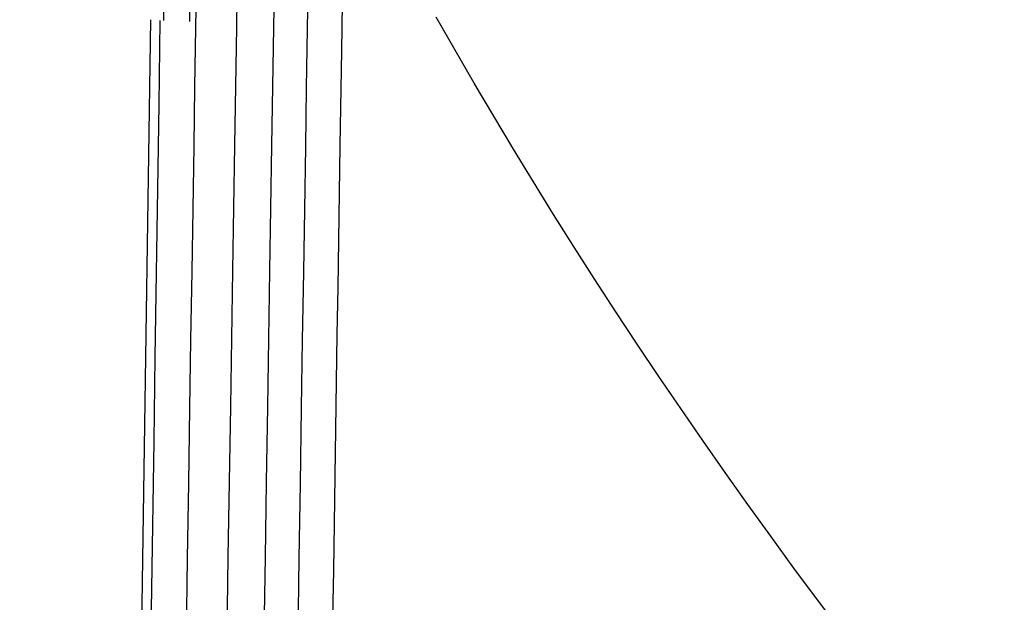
# Model space of a CAD drawing. Extents: x -19 to 1160, y -2382 to -1354.
# Tile 47 of 69: x 513.16 to 521.9, y -1854.63 to -1849.46. Entities that reach past the tile are written whole.
import ezdxf

# ---------------------------------------------------------------- set-up
doc = ezdxf.new("R2010")
doc.units = 0
doc.layers.add('1', color=7, linetype='CONTINUOUS')

msp = doc.modelspace()

# ---------------------------------------------------------------- linework, layer by layer
at = {"layer": '1', "color": 7, "extrusion": (0.999889, -0.014895, 1.33442e-07)}
msp.add_lwpolyline([(-1851.9928, 28.5462), (-1851.6866, 28.6079), (-1851.36, 28.6699), (-1851.0147, 28.7321), (-1850.6524, 28.7943), (-1850.2748, 28.8564), (-1849.8838, 28.918), (-1849.4809, 28.9791), (-1849.068, 29.0395), (-1848.6468, 29.0989), (-1848.219, 29.1573), (-1847.3506, 29.2699), (-1846.4766, 29.3757), (-1845.611, 29.4735), (-1844.7657, 29.5618), (-1843.9459, 29.6403), (-1843.1547, 29.709), (-1842.3955, 29.7677), (-1841.6694, 29.8165), (-1840.9694, 29.8565), (-1840.2863, 29.8891), (-1839.611, 29.9156), (-1838.9344, 29.9372), (-1838.2474, 29.9554), (-1836.8055, 29.9866)], dxfattribs=at)
at = {"layer": '1', "color": 7, "extrusion": (0.999864, -0.015502, -0.005659)}
msp.add_lwpolyline([(-1841.2707, 43.2839), (-1842.1309, 43.2786), (-1842.9905, 43.2761), (-1843.8495, 43.2764), (-1844.7079, 43.2795), (-1845.5658, 43.2853), (-1846.423, 43.2939), (-1847.2797, 43.3054), (-1848.1358, 43.3196), (-1848.9913, 43.3366), (-1849.8463, 43.3564), (-1850.7006, 43.379), (-1851.5544, 43.4044), (-1852.4076, 43.4326), (-1853.2602, 43.4636), (-1854.1122, 43.4973), (-1854.9636, 43.5339), (-1855.8145, 43.5732), (-1856.6648, 43.6154), (-1857.5145, 43.6603), (-1858.3636, 43.708), (-1859.2121, 43.7585), (-1860.06, 43.8118), (-1860.9074, 43.8679), (-1861.7542, 43.9268), (-1862.6004, 43.9885), (-1863.446, 44.0529), (-1864.291, 44.1202), (-1865.1354, 44.1902), (-1865.9793, 44.2631), (-1866.8226, 44.3387), (-1867.6653, 44.4171), (-1868.5074, 44.4983), (-1869.3489, 44.5823), (-1870.1898, 44.6691), (-1871.0302, 44.7587), (-1871.87, 44.8511), (-1872.7092, 44.9462), (-1873.5478, 45.0442), (-1874.3858, 45.1449), (-1875.2233, 45.2485), (-1876.0601, 45.3548), (-1876.8964, 45.4639), (-1877.7321, 45.5758), (-1878.5672, 45.6905), (-1879.4018, 45.808), (-1880.2357, 45.9283), (-1881.0691, 46.0514), (-1881.9019, 46.1772), (-1882.7341, 46.3059), (-1883.5657, 46.4373), (-1884.3967, 46.5716), (-1885.2272, 46.7086), (-1886.0571, 46.8484), (-1886.8864, 46.991), (-1887.7151, 47.1364), (-1888.5432, 47.2846), (-1889.3707, 47.4356), (-1890.1977, 47.5894), (-1891.0241, 47.7459), (-1891.8498, 47.9053), (-1892.6751, 48.0674), (-1893.4997, 48.2324), (-1894.3237, 48.4001), (-1895.1472, 48.5706), (-1895.9701, 48.7439), (-1896.7924, 48.92), (-1897.6141, 49.0989), (-1898.4352, 49.2806), (-1899.2557, 49.4651), (-1900.0757, 49.6523), (-1900.8951, 49.8424), (-1901.7139, 50.0352), (-1902.5321, 50.2309), (-1903.3497, 50.4293), (-1904.1668, 50.6305), (-1904.9832, 50.8345), (-1905.7991, 51.0413), (-1906.6144, 51.2509), (-1907.4291, 51.4633), (-1908.2433, 51.6785), (-1909.0568, 51.8964), (-1909.8698, 52.1172), (-1910.6822, 52.3407), (-1911.494, 52.5671), (-1912.3052, 52.7962), (-1913.1158, 53.0281), (-1913.9259, 53.2628), (-1914.7354, 53.5003), (-1915.5442, 53.7406), (-1916.3525, 53.9837), (-1917.1603, 54.2296), (-1917.9674, 54.4782), (-1918.774, 54.7297), (-1919.5799, 54.9839), (-1920.3853, 55.241), (-1921.1901, 55.5008), (-1921.9944, 55.7634), (-1922.798, 56.0288), (-1923.6011, 56.297), (-1924.4035, 56.568), (-1925.2054, 56.8418), (-1926.0068, 57.1184), (-1926.8075, 57.3977), (-1927.6076, 57.6799), (-1928.4072, 57.9649), (-1929.2062, 58.2526), (-1930.0046, 58.5431), (-1930.8024, 58.8364), (-1931.5996, 59.1325), (-1932.3963, 59.4314), (-1933.1923, 59.7331), (-1933.9878, 60.0376), (-1934.7827, 60.3449), (-1935.577, 60.655), (-1936.3708, 60.9678), (-1937.1639, 61.2835), (-1937.9565, 61.6019), (-1938.7485, 61.9231), (-1939.5399, 62.2472), (-1940.3307, 62.574), (-1941.1209, 62.9036), (-1941.9106, 63.236), (-1942.6996, 63.5711), (-1943.4881, 63.9091), (-1944.276, 64.2499), (-1945.0634, 64.5934), (-1945.8501, 64.9398), (-1946.6363, 65.2889)], dxfattribs=at)
at = {"layer": '1', "color": 7, "extrusion": (0.014868, 0.997991, 0.061582)}
msp.add_lwpolyline([(-541.8207, 143.1738), (-541.821, 143.1449), (-541.8224, 143.116), (-541.8247, 143.0871), (-541.828, 143.0582), (-541.8322, 143.0293), (-541.8373, 143.0005), (-541.8433, 142.9718), (-541.8502, 142.9433), (-541.8579, 142.9149), (-541.8664, 142.8867), (-541.8757, 142.8587), (-541.8858, 142.831), (-541.8967, 142.8035), (-541.9083, 142.7763), (-541.9206, 142.7495), (-541.9336, 142.723), (-541.9473, 142.6969), (-541.9616, 142.6712), (-541.9766, 142.646), (-541.9922, 142.6212), (-542.0084, 142.5969), (-542.0251, 142.5731), (-542.0424, 142.5499), (-542.0603, 142.5272), (-542.0786, 142.5052), (-542.0975, 142.4837), (-542.1168, 142.463), (-542.1365, 142.4429), (-542.1567, 142.4235), (-542.1773, 142.4049), (-542.1982, 142.3871), (-542.2195, 142.37), (-542.2412, 142.3538), (-542.2632, 142.3383), (-542.2855, 142.3237), (-542.3079, 142.3098), (-542.3306, 142.2967), (-542.3534, 142.2843), (-542.3763, 142.2727), (-542.3994, 142.2618), (-542.4224, 142.2516), (-542.4454, 142.242), (-542.4684, 142.2331), (-542.4914, 142.2249), (-542.5142, 142.2173), (-542.5368, 142.2103), (-542.5593, 142.204), (-542.5815, 142.1982), (-542.6035, 142.193), (-542.6252, 142.1883), (-542.6467, 142.1842), (-542.668, 142.1806), (-542.689, 142.1775), (-542.7099, 142.1749), (-542.7306, 142.1728), (-542.7511, 142.1712), (-542.7714, 142.17), (-542.7916, 142.1693), (-542.8117, 142.169), (-542.8317, 142.1691), (-542.8516, 142.1695), (-542.8714, 142.1704), (-542.8912, 142.1717), (-542.9109, 142.1733), (-542.9479, 142.1772), (-542.9664, 142.1797), (-542.9849, 142.1825), (-543.0034, 142.1856), (-543.0219, 142.1892), (-543.0405, 142.1931), (-543.0591, 142.1975), (-543.0778, 142.2022), (-543.0965, 142.2074), (-543.1153, 142.213), (-543.1343, 142.2192), (-543.1533, 142.2257), (-543.1724, 142.2328), (-543.1916, 142.2404), (-543.211, 142.2485), (-543.2305, 142.2571), (-543.2501, 142.2663), (-543.2698, 142.2761), (-543.2896, 142.2863), (-543.3093, 142.2972), (-543.3291, 142.3086), (-543.3489, 142.3206), (-543.3686, 142.3331), (-543.3882, 142.3463), (-543.4077, 142.36), (-543.427, 142.3743), (-543.4462, 142.3892), (-543.4652, 142.4047), (-543.4839, 142.4209), (-543.5024, 142.4376), (-543.5206, 142.455)], dxfattribs=at)
at = {"layer": '1', "color": 7, "extrusion": (0.015732, 0.999796, 0.012649)}
msp.add_lwpolyline([(-543.3626, 62.7394), (-543.3624, 62.7636), (-543.3629, 62.7878), (-543.3641, 62.812), (-543.3661, 62.8361), (-543.3687, 62.8602), (-543.3721, 62.8843), (-543.3762, 62.9083), (-543.3809, 62.9323), (-543.3864, 62.9562), (-543.3926, 62.9801), (-543.3995, 63.004), (-543.4071, 63.0278), (-543.4154, 63.0516), (-543.4245, 63.0753), (-543.4342, 63.099), (-543.4446, 63.1227), (-543.4558, 63.1463), (-543.4676, 63.1699), (-543.4802, 63.1934), (-543.4935, 63.2169), (-543.5075, 63.2404), (-543.5221, 63.2638), (-543.5375, 63.2872), (-543.5536, 63.3105), (-543.5705, 63.3339), (-543.588, 63.3571), (-543.6062, 63.3804), (-543.6252, 63.4036), (-543.6448, 63.4267), (-543.6652, 63.4498), (-543.708, 63.4959)], dxfattribs=at)
at = {"layer": '1', "color": 7, "extrusion": (-1.07529e-06, 1, -5.12223e-06)}
msp.add_lwpolyline([(-514.6712, 40.2007), (-515.0747, 40.542), (-515.4792, 40.8808), (-515.8846, 41.2173), (-516.291, 41.5513), (-516.6984, 41.8829), (-517.1067, 42.2121), (-517.516, 42.5389), (-517.9263, 42.8632), (-518.3376, 43.1851), (-518.7499, 43.5046), (-519.1631, 43.8216), (-519.5773, 44.1363), (-519.9925, 44.4485), (-520.4086, 44.7583), (-520.8258, 45.0656), (-521.2439, 45.3706), (-521.663, 45.6731), (-522.083, 45.9732), (-522.5041, 46.2708), (-522.9261, 46.5661), (-523.3491, 46.8589), (-523.773, 47.1493), (-524.198, 47.4372), (-524.6239, 47.7228), (-525.0508, 48.0059), (-525.4786, 48.2866), (-525.9075, 48.5648), (-526.3373, 48.8407), (-526.7681, 49.1141), (-527.1999, 49.3851), (-527.6326, 49.6537), (-528.0663, 49.9198), (-528.501, 50.1835), (-528.9367, 50.4448), (-529.3734, 50.7037), (-529.811, 50.9602), (-530.2496, 51.2142), (-530.6892, 51.4658), (-531.1297, 51.7149), (-531.5713, 51.9617), (-532.0138, 52.206), (-532.4572, 52.4479), (-532.9017, 52.6874), (-533.3471, 52.9245), (-533.7935, 53.1591), (-534.2409, 53.3913), (-534.6893, 53.6211), (-535.1386, 53.8484), (-535.5889, 54.0734), (-536.0402, 54.2959), (-536.4925, 54.5159), (-536.9457, 54.7336), (-537.3999, 54.9488), (-537.8551, 55.1616), (-538.3113, 55.372), (-538.7684, 55.58), (-539.2266, 55.7855), (-539.6857, 55.9886), (-540.1457, 56.1893), (-540.6068, 56.3876), (-541.0688, 56.5834), (-541.5318, 56.7768), (-541.9958, 56.9678), (-542.4607, 57.1564), (-542.9266, 57.3425), (-543.3935, 57.5263), (-543.8614, 57.7076), (-544.3303, 57.8864), (-544.8001, 58.0629), (-545.2709, 58.2369), (-545.7427, 58.4085), (-546.2155, 58.5776), (-546.6892, 58.7444), (-547.1639, 58.9087), (-547.6396, 59.0706), (-548.1163, 59.2301), (-548.5939, 59.3871), (-549.0725, 59.5418), (-549.5521, 59.694), (-550.0327, 59.8437), (-550.5142, 59.9911), (-550.9967, 60.136), (-551.4802, 60.2785), (-551.9647, 60.4186), (-552.4501, 60.5563), (-552.9365, 60.6915), (-553.4239, 60.8243), (-553.9123, 60.9547), (-554.4017, 61.0826), (-554.892, 61.2082), (-555.3833, 61.3313), (-555.8756, 61.4519), (-556.3688, 61.5702), (-556.863, 61.686), (-557.3582, 61.7994), (-557.8544, 61.9104), (-558.3516, 62.019), (-558.8497, 62.1251), (-559.3488, 62.2288), (-559.8489, 62.3301), (-560.35, 62.429), (-560.852, 62.5254), (-561.355, 62.6195), (-561.859, 62.711), (-562.3639, 62.8002), (-562.8699, 62.8869), (-563.3768, 62.9713), (-563.8847, 63.0532), (-564.3936, 63.1326), (-564.9034, 63.2097), (-565.4142, 63.2843), (-565.926, 63.3565), (-566.4388, 63.4263), (-566.9525, 63.4936), (-567.4672, 63.5585), (-567.9829, 63.621), (-568.4996, 63.6811), (-569.0173, 63.7387), (-569.5359, 63.794), (-570.0555, 63.8468), (-570.5761, 63.8972), (-571.0976, 63.9451), (-571.6201, 63.9906), (-572.1437, 64.0337), (-572.6681, 64.0744), (-573.1936, 64.1127), (-573.72, 64.1485), (-574.2474, 64.1819)], dxfattribs=at)
at = {"layer": '1', "color": 7, "extrusion": (0.835861, 0.02457, 0.54839)}
msp.add_lwpolyline([(-1972.6845, -196.7983), (-1971.8525, -197.1131), (-1971.0202, -197.4254), (-1970.1877, -197.7355), (-1969.3549, -198.0431), (-1968.5219, -198.3484), (-1967.6887, -198.6513), (-1966.8552, -198.9519), (-1966.0214, -199.2501), (-1965.1874, -199.5459), (-1964.3532, -199.8393), (-1963.5187, -200.1304), (-1962.6839, -200.4192), (-1961.8489, -200.7055), (-1961.0137, -200.9896), (-1960.1782, -201.2712), (-1959.3425, -201.5505), (-1958.5065, -201.8274), (-1957.6703, -202.1019), (-1956.8338, -202.3741), (-1955.9971, -202.6439), (-1955.1601, -202.9114), (-1954.3229, -203.1765), (-1953.4854, -203.4392), (-1952.6477, -203.6996), (-1951.8097, -203.9576), (-1950.9715, -204.2132), (-1950.1331, -204.4665), (-1949.2944, -204.7174), (-1948.4554, -204.9659), (-1947.6162, -205.2121), (-1946.7768, -205.4559), (-1945.9371, -205.6974), (-1945.0971, -205.9364), (-1944.2569, -206.1732), (-1943.4165, -206.4075), (-1942.5758, -206.6395), (-1941.7349, -206.8691), (-1940.8937, -207.0964), (-1940.0523, -207.3213), (-1939.2106, -207.5438), (-1938.3687, -207.764), (-1937.5265, -207.9818), (-1936.6841, -208.1973), (-1935.8414, -208.4103), (-1934.9985, -208.621), (-1934.1554, -208.8294), (-1933.312, -209.0354), (-1932.4683, -209.239), (-1931.6244, -209.4403), (-1930.7803, -209.6392), (-1929.9359, -209.8357), (-1929.0912, -210.0298), (-1928.2463, -210.2216), (-1927.4012, -210.4111), (-1926.5558, -210.5982), (-1925.7102, -210.7829), (-1924.8643, -210.9652), (-1924.0182, -211.1452), (-1923.1718, -211.3228), (-1922.3252, -211.498), (-1921.4783, -211.6709), (-1920.6312, -211.8414), (-1919.7838, -212.0096), (-1918.9362, -212.1754), (-1918.0883, -212.3388), (-1917.2402, -212.4999), (-1916.3919, -212.6586), (-1915.5433, -212.8149), (-1914.6944, -212.9689), (-1913.8453, -213.1205), (-1912.996, -213.2697), (-1912.1464, -213.4166), (-1911.2965, -213.5611), (-1910.4465, -213.7033), (-1909.5961, -213.8431), (-1908.7455, -213.9805), (-1907.8947, -214.1156), (-1907.0436, -214.2483), (-1906.1923, -214.3786), (-1905.3407, -214.5065), (-1904.4889, -214.6321), (-1903.6368, -214.7554), (-1902.7845, -214.8763), (-1901.932, -214.9948), (-1901.0792, -215.1109), (-1900.2261, -215.2247), (-1899.3728, -215.3361), (-1898.5192, -215.4451), (-1897.6654, -215.5518), (-1896.8114, -215.6562), (-1895.9571, -215.7581), (-1895.1026, -215.8577), (-1894.2478, -215.9549), (-1893.3927, -216.0498), (-1892.5374, -216.1423), (-1891.6819, -216.2324), (-1890.8261, -216.3202), (-1889.9701, -216.4056), (-1889.1138, -216.4887), (-1888.2573, -216.5693), (-1887.4005, -216.6477), (-1886.5435, -216.7236), (-1885.6863, -216.7972), (-1884.8287, -216.8684), (-1883.971, -216.9373), (-1883.113, -217.0038), (-1882.2547, -217.0679), (-1881.3962, -217.1297), (-1880.5375, -217.1891), (-1879.6785, -217.2461), (-1878.8192, -217.3008), (-1877.9597, -217.3531), (-1877.1, -217.403), (-1876.24, -217.4506), (-1875.3798, -217.4958), (-1874.5193, -217.5387), (-1873.6586, -217.5792), (-1872.7976, -217.6173), (-1871.9364, -217.6531), (-1871.0749, -217.6864), (-1870.2132, -217.7175), (-1869.3512, -217.7461), (-1868.489, -217.7724), (-1867.6265, -217.7964), (-1866.7638, -217.818), (-1865.9009, -217.8372), (-1865.0377, -217.854), (-1864.1742, -217.8685)], dxfattribs=at)
at = {"layer": '1', "color": 7, "extrusion": (0.014862, 0.997604, 0.06757)}
msp.add_lwpolyline([(-541.8207, 154.1905), (-541.8211, 154.1616), (-541.8225, 154.1328), (-541.8248, 154.1039), (-541.8281, 154.075), (-541.8323, 154.0462), (-541.8374, 154.0174), (-541.8434, 153.9888), (-541.8503, 153.9603), (-541.858, 153.932), (-541.8665, 153.9038), (-541.8758, 153.8759), (-541.8859, 153.8482), (-541.8968, 153.8208), (-541.9084, 153.7936), (-541.9207, 153.7668), (-541.9337, 153.7404), (-541.9473, 153.7143), (-541.9617, 153.6887), (-541.9766, 153.6635), (-541.9922, 153.6387), (-542.0083, 153.6145), (-542.0251, 153.5907), (-542.0423, 153.5675), (-542.0601, 153.5449), (-542.0785, 153.5229), (-542.0973, 153.5015), (-542.1165, 153.4807), (-542.1362, 153.4607), (-542.1564, 153.4414), (-542.1769, 153.4228), (-542.1978, 153.4049), (-542.2191, 153.3879), (-542.2408, 153.3716), (-542.2627, 153.3562), (-542.285, 153.3415), (-542.3075, 153.3276), (-542.3301, 153.3145), (-542.3529, 153.3021), (-542.3758, 153.2905), (-542.3989, 153.2795), (-542.4219, 153.2693), (-542.4449, 153.2598), (-542.4679, 153.2509), (-542.4908, 153.2426), (-542.5137, 153.235), (-542.5363, 153.228), (-542.5588, 153.2217), (-542.581, 153.2159), (-542.603, 153.2106), (-542.6247, 153.2059), (-542.6462, 153.2018), (-542.6674, 153.1982), (-542.6885, 153.1951), (-542.7093, 153.1925), (-542.73, 153.1904), (-542.7505, 153.1888), (-542.7709, 153.1876), (-542.7911, 153.1868), (-542.8112, 153.1865), (-542.8312, 153.1866), (-542.8511, 153.1871), (-542.8709, 153.1879), (-542.8906, 153.1892), (-542.9103, 153.1907), (-542.9474, 153.1947), (-542.9659, 153.1971), (-542.9844, 153.1999), (-543.0029, 153.2031), (-543.0214, 153.2066), (-543.04, 153.2105), (-543.0586, 153.2149), (-543.0773, 153.2196), (-543.096, 153.2248), (-543.1148, 153.2304), (-543.1337, 153.2365), (-543.1527, 153.2431), (-543.1719, 153.2501), (-543.1911, 153.2577), (-543.2105, 153.2658), (-543.23, 153.2745), (-543.2496, 153.2836), (-543.2693, 153.2933), (-543.2891, 153.3036), (-543.3089, 153.3144), (-543.3287, 153.3258), (-543.3484, 153.3378), (-543.3681, 153.3504), (-543.3877, 153.3635), (-543.4072, 153.3772), (-543.4266, 153.3915), (-543.4458, 153.4064), (-543.4648, 153.4219), (-543.4835, 153.438), (-543.502, 153.4548), (-543.5202, 153.4721)], dxfattribs=at)
at = {"layer": '1', "color": 7, "extrusion": (0.014856, 0.997176, 0.073615)}
msp.add_lwpolyline([(-541.8207, 165.3144), (-541.8211, 165.2856), (-541.8225, 165.2567), (-541.8249, 165.2279), (-541.8283, 165.1991), (-541.8325, 165.1704), (-541.8377, 165.1417), (-541.8437, 165.1131), (-541.8506, 165.0847), (-541.8583, 165.0564), (-541.8668, 165.0283), (-541.8761, 165.0005), (-541.8862, 164.9728), (-541.8971, 164.9455), (-541.9086, 164.9184), (-541.9209, 164.8917), (-541.9339, 164.8653), (-541.9476, 164.8393), (-541.9619, 164.8138), (-541.9768, 164.7886), (-541.9923, 164.7639), (-542.0084, 164.7397), (-542.0251, 164.716), (-542.0424, 164.6929), (-542.0601, 164.6703), (-542.0784, 164.6483), (-542.0971, 164.627), (-542.1164, 164.6063), (-542.136, 164.5863), (-542.1561, 164.567), (-542.1766, 164.5484), (-542.1974, 164.5306), (-542.2187, 164.5136), (-542.2403, 164.4973), (-542.2623, 164.4819), (-542.2845, 164.4672), (-542.307, 164.4533), (-542.3296, 164.4402), (-542.3524, 164.4278), (-542.3754, 164.4161), (-542.3984, 164.4052), (-542.4214, 164.3949), (-542.4444, 164.3854), (-542.4674, 164.3765), (-542.4903, 164.3682), (-542.5131, 164.3606), (-542.5358, 164.3536), (-542.5582, 164.3472), (-542.5805, 164.3414), (-542.6024, 164.3361), (-542.6242, 164.3315), (-542.6456, 164.3273), (-542.6669, 164.3237), (-542.6879, 164.3206), (-542.7088, 164.318), (-542.7295, 164.3159), (-542.75, 164.3142), (-542.7703, 164.313), (-542.7905, 164.3122), (-542.8106, 164.3119), (-542.8306, 164.312), (-542.8505, 164.3124), (-542.8703, 164.3133), (-542.8901, 164.3145), (-542.9098, 164.3161), (-542.9468, 164.32), (-542.9653, 164.3224), (-542.9838, 164.3252), (-543.0023, 164.3284), (-543.0209, 164.3319), (-543.0394, 164.3358), (-543.0581, 164.3401), (-543.0767, 164.3449), (-543.0955, 164.35), (-543.1143, 164.3557), (-543.1332, 164.3617), (-543.1522, 164.3683), (-543.1713, 164.3754), (-543.1906, 164.3829), (-543.21, 164.391), (-543.2295, 164.3996), (-543.2491, 164.4088), (-543.2688, 164.4185), (-543.2886, 164.4288), (-543.3084, 164.4396), (-543.3282, 164.451), (-543.348, 164.4629), (-543.3677, 164.4755), (-543.3873, 164.4886), (-543.4068, 164.5023), (-543.4262, 164.5166), (-543.4454, 164.5315), (-543.4644, 164.547), (-543.4831, 164.5631), (-543.5016, 164.5798), (-543.5198, 164.5972)], dxfattribs=at)
at = {"layer": '1', "color": 7, "extrusion": (0.014849, 0.996678, 0.08008)}
msp.add_lwpolyline([(-541.8207, 177.2129), (-541.8212, 177.1842), (-541.8227, 177.1554), (-541.8251, 177.1267), (-541.8285, 177.098), (-541.8328, 177.0693), (-541.838, 177.0407), (-541.844, 177.0122), (-541.8509, 176.9839), (-541.8587, 176.9557), (-541.8672, 176.9277), (-541.8765, 176.8999), (-541.8866, 176.8724), (-541.8975, 176.8451), (-541.909, 176.8182), (-541.9213, 176.7915), (-541.9343, 176.7652), (-541.9479, 176.7393), (-541.9622, 176.7138), (-541.9771, 176.6887), (-541.9925, 176.6641), (-542.0086, 176.64), (-542.0253, 176.6164), (-542.0425, 176.5933), (-542.0602, 176.5708), (-542.0784, 176.5489), (-542.0971, 176.5276), (-542.1162, 176.507), (-542.1358, 176.487), (-542.1559, 176.4678), (-542.1763, 176.4493), (-542.1971, 176.4315), (-542.2182, 176.4145), (-542.2399, 176.3982), (-542.2618, 176.3828), (-542.2841, 176.3681), (-542.3065, 176.3542), (-542.3292, 176.341), (-542.3519, 176.3286), (-542.3749, 176.317), (-542.3978, 176.306), (-542.4209, 176.2957), (-542.4439, 176.2862), (-542.4669, 176.2772), (-542.4898, 176.269), (-542.5126, 176.2613), (-542.5352, 176.2543), (-542.5577, 176.2479), (-542.5799, 176.2421), (-542.6019, 176.2368), (-542.6236, 176.2321), (-542.6451, 176.228), (-542.6663, 176.2244), (-542.6874, 176.2212), (-542.7082, 176.2186), (-542.7289, 176.2165), (-542.7494, 176.2148), (-542.7698, 176.2136), (-542.79, 176.2128), (-542.8101, 176.2125), (-542.8301, 176.2126), (-542.85, 176.213), (-542.8698, 176.2139), (-542.8895, 176.2151), (-542.9092, 176.2166), (-542.9463, 176.2205), (-542.9648, 176.2229), (-542.9833, 176.2257), (-543.0018, 176.2289), (-543.0203, 176.2324), (-543.0389, 176.2363), (-543.0575, 176.2406), (-543.0762, 176.2453), (-543.0949, 176.2505), (-543.1138, 176.2561), (-543.1327, 176.2621), (-543.1517, 176.2687), (-543.1708, 176.2757), (-543.1901, 176.2833), (-543.2095, 176.2914), (-543.229, 176.3), (-543.2486, 176.3091), (-543.2683, 176.3188), (-543.2881, 176.3291), (-543.3079, 176.3399), (-543.3277, 176.3513), (-543.3475, 176.3632), (-543.3672, 176.3757), (-543.3868, 176.3889), (-543.4064, 176.4025), (-543.4257, 176.4168), (-543.4449, 176.4317), (-543.4639, 176.4472), (-543.4827, 176.4633), (-543.5012, 176.48), (-543.5194, 176.4974)], dxfattribs=at)
at = {"layer": '1', "color": 7, "extrusion": (0.01484, 0.996134, 0.086588)}
msp.add_lwpolyline([(-541.8207, 189.1929), (-541.8213, 189.1642), (-541.8228, 189.1356), (-541.8253, 189.1069), (-541.8288, 189.0783), (-541.8331, 189.0497), (-541.8383, 189.0212), (-541.8444, 188.9928), (-541.8513, 188.9645), (-541.8591, 188.9365), (-541.8676, 188.9085), (-541.877, 188.8809), (-541.8871, 188.8534), (-541.8979, 188.8262), (-541.9094, 188.7994), (-541.9217, 188.7728), (-541.9346, 188.7466), (-541.9482, 188.7208), (-541.9625, 188.6954), (-541.9773, 188.6704), (-541.9928, 188.6458), (-542.0088, 188.6218), (-542.0254, 188.5983), (-542.0426, 188.5753), (-542.0602, 188.5528), (-542.0784, 188.531), (-542.097, 188.5098), (-542.1161, 188.4892), (-542.1357, 188.4693), (-542.1556, 188.4501), (-542.176, 188.4316), (-542.1967, 188.4139), (-542.2178, 188.397), (-542.2394, 188.3807), (-542.2614, 188.3652), (-542.2836, 188.3505), (-542.306, 188.3366), (-542.3287, 188.3234), (-542.3515, 188.311), (-542.3744, 188.2993), (-542.3974, 188.2884), (-542.4204, 188.2781), (-542.4434, 188.2685), (-542.4664, 188.2596), (-542.4893, 188.2513), (-542.5121, 188.2436), (-542.5347, 188.2366), (-542.5572, 188.2302), (-542.5794, 188.2244), (-542.6014, 188.2191), (-542.6231, 188.2144), (-542.6446, 188.2102), (-542.6658, 188.2066), (-542.6868, 188.2034), (-542.7077, 188.2008), (-542.7284, 188.1987), (-542.7489, 188.197), (-542.7692, 188.1958), (-542.7894, 188.195), (-542.8095, 188.1946), (-542.8295, 188.1947), (-542.8494, 188.1951), (-542.8692, 188.196), (-542.889, 188.1972), (-542.9087, 188.1987), (-542.9457, 188.2026), (-542.9642, 188.205), (-542.9827, 188.2078), (-543.0012, 188.2109), (-543.0198, 188.2144), (-543.0384, 188.2183), (-543.057, 188.2226), (-543.0757, 188.2273), (-543.0944, 188.2324), (-543.1132, 188.238), (-543.1322, 188.2441), (-543.1512, 188.2506), (-543.1703, 188.2577), (-543.1896, 188.2652), (-543.209, 188.2733), (-543.2285, 188.2819), (-543.2481, 188.291), (-543.2678, 188.3007), (-543.2876, 188.311), (-543.3074, 188.3218), (-543.3272, 188.3331), (-543.347, 188.3451), (-543.3668, 188.3576), (-543.3864, 188.3707), (-543.4059, 188.3844), (-543.4253, 188.3986), (-543.4445, 188.4135), (-543.4635, 188.429), (-543.4823, 188.4451), (-543.5008, 188.4618), (-543.5191, 188.4791)], dxfattribs=at)
at = {"layer": '1', "color": 7, "extrusion": (0.014831, 0.995487, 0.093728)}
msp.add_lwpolyline([(-541.8207, 202.3383), (-541.8213, 202.3097), (-541.823, 202.2811), (-541.8255, 202.2525), (-541.829, 202.224), (-541.8334, 202.1955), (-541.8387, 202.1671), (-541.8448, 202.1388), (-541.8517, 202.1106), (-541.8595, 202.0826), (-541.868, 202.0548), (-541.8774, 202.0272), (-541.8875, 201.9998), (-541.8983, 201.9728), (-541.9098, 201.946), (-541.9221, 201.9195), (-541.935, 201.8934), (-541.9486, 201.8676), (-541.9628, 201.8423), (-541.9776, 201.8174), (-541.993, 201.7929), (-542.009, 201.769), (-542.0256, 201.7455), (-542.0427, 201.7226), (-542.0603, 201.7002), (-542.0784, 201.6785), (-542.097, 201.6573), (-542.116, 201.6368), (-542.1355, 201.6169), (-542.1554, 201.5978), (-542.1756, 201.5794), (-542.1963, 201.5617), (-542.2173, 201.5448), (-542.239, 201.5285), (-542.2609, 201.513), (-542.2831, 201.4983), (-542.3055, 201.4843), (-542.3282, 201.4712), (-542.351, 201.4587), (-542.3739, 201.447), (-542.3968, 201.4361), (-542.4198, 201.4258), (-542.4429, 201.4162), (-542.4658, 201.4072), (-542.4887, 201.3989), (-542.5115, 201.3913), (-542.5342, 201.3842), (-542.5566, 201.3778), (-542.5788, 201.372), (-542.6008, 201.3667), (-542.6225, 201.362), (-542.644, 201.3578), (-542.6652, 201.3541), (-542.6863, 201.351), (-542.7071, 201.3483), (-542.7278, 201.3462), (-542.7483, 201.3445), (-542.7686, 201.3433), (-542.7889, 201.3425), (-542.8089, 201.3421), (-542.8289, 201.3421), (-542.8488, 201.3426), (-542.8686, 201.3434), (-542.8884, 201.3446), (-542.9081, 201.3461), (-542.9451, 201.35), (-542.9636, 201.3524), (-542.9822, 201.3551), (-543.0007, 201.3582), (-543.0192, 201.3617), (-543.0378, 201.3656), (-543.0564, 201.3699), (-543.0751, 201.3746), (-543.0939, 201.3797), (-543.1127, 201.3853), (-543.1316, 201.3914), (-543.1506, 201.3979), (-543.1698, 201.4049), (-543.189, 201.4125), (-543.2084, 201.4205), (-543.2279, 201.4291), (-543.2476, 201.4382), (-543.2673, 201.4479), (-543.2871, 201.4582), (-543.3069, 201.4689), (-543.3268, 201.4803), (-543.3465, 201.4922), (-543.3663, 201.5047), (-543.3859, 201.5178), (-543.4055, 201.5315), (-543.4249, 201.5458), (-543.4441, 201.5606), (-543.4631, 201.5761), (-543.4819, 201.5922), (-543.5004, 201.6089), (-543.5187, 201.6262)], dxfattribs=at)
at = {"layer": '1', "color": 7, "extrusion": (0.01482, 0.994786, 0.1009)}
msp.add_lwpolyline([(-541.8207, 215.5479), (-541.8214, 215.5194), (-541.8231, 215.4909), (-541.8257, 215.4624), (-541.8292, 215.4339), (-541.8336, 215.4055), (-541.8389, 215.3772), (-541.845, 215.3489), (-541.852, 215.3208), (-541.8598, 215.2929), (-541.8683, 215.2651), (-541.8777, 215.2376), (-541.8877, 215.2103), (-541.8986, 215.1833), (-541.9101, 215.1566), (-541.9223, 215.1302), (-541.9352, 215.1041), (-541.9488, 215.0785), (-541.963, 215.0532), (-541.9778, 215.0283), (-541.9932, 215.0039), (-542.0091, 214.98), (-542.0256, 214.9566), (-542.0427, 214.9338), (-542.0602, 214.9114), (-542.0783, 214.8897), (-542.0968, 214.8686), (-542.1158, 214.8481), (-542.1352, 214.8283), (-542.1551, 214.8092), (-542.1753, 214.7908), (-542.1959, 214.7732), (-542.2169, 214.7563), (-542.2385, 214.74), (-542.2604, 214.7245), (-542.2826, 214.7098), (-542.3051, 214.6958), (-542.3277, 214.6826), (-542.3505, 214.6702), (-542.3733, 214.6585), (-542.3963, 214.6475), (-542.4193, 214.6372), (-542.4423, 214.6276), (-542.4653, 214.6186), (-542.4882, 214.6103), (-542.511, 214.6027), (-542.5336, 214.5956), (-542.5561, 214.5892), (-542.5783, 214.5833), (-542.6002, 214.578), (-542.622, 214.5733), (-542.6434, 214.5691), (-542.6647, 214.5654), (-542.6857, 214.5623), (-542.7066, 214.5596), (-542.7272, 214.5574), (-542.7477, 214.5557), (-542.7681, 214.5545), (-542.7883, 214.5537), (-542.8084, 214.5533), (-542.8284, 214.5533), (-542.8483, 214.5537), (-542.8681, 214.5546), (-542.8878, 214.5557), (-542.9075, 214.5573), (-542.9446, 214.5611), (-542.9631, 214.5635), (-542.9816, 214.5662), (-543.0001, 214.5693), (-543.0187, 214.5728), (-543.0372, 214.5767), (-543.0559, 214.581), (-543.0745, 214.5857), (-543.0933, 214.5908), (-543.1121, 214.5964), (-543.1311, 214.6024), (-543.1501, 214.6089), (-543.1692, 214.6159), (-543.1885, 214.6235), (-543.2079, 214.6315), (-543.2274, 214.6401), (-543.2471, 214.6492), (-543.2668, 214.6589), (-543.2866, 214.6691), (-543.3064, 214.6799), (-543.3263, 214.6912), (-543.3461, 214.7031), (-543.3658, 214.7156), (-543.3855, 214.7287), (-543.405, 214.7424), (-543.4244, 214.7566), (-543.4436, 214.7715), (-543.4627, 214.7869), (-543.4815, 214.803), (-543.5, 214.8197), (-543.5183, 214.837)], dxfattribs=at)
at = {"layer": '1', "color": 7, "extrusion": (0.014808, 0.993948, 0.10885)}
msp.add_lwpolyline([(-541.8207, 230.1936), (-541.8215, 230.1652), (-541.8232, 230.1367), (-541.8258, 230.1082), (-541.8293, 230.0798), (-541.8337, 230.0514), (-541.839, 230.0231), (-541.8452, 229.9949), (-541.8521, 229.9669), (-541.8599, 229.939), (-541.8685, 229.9113), (-541.8778, 229.8838), (-541.8879, 229.8566), (-541.8987, 229.8296), (-541.9102, 229.8029), (-541.9224, 229.7766), (-541.9353, 229.7506), (-541.9488, 229.7249), (-541.963, 229.6997), (-541.9778, 229.6749), (-541.9931, 229.6506), (-542.0091, 229.6267), (-542.0256, 229.6033), (-542.0426, 229.5805), (-542.0601, 229.5582), (-542.0781, 229.5365), (-542.0966, 229.5154), (-542.1156, 229.495), (-542.1349, 229.4752), (-542.1547, 229.4561), (-542.1749, 229.4378), (-542.1955, 229.4202), (-542.2164, 229.4033), (-542.238, 229.387), (-542.2599, 229.3714), (-542.2821, 229.3567), (-542.3045, 229.3427), (-542.3271, 229.3295), (-542.3499, 229.3171), (-542.3728, 229.3054), (-542.3958, 229.2943), (-542.4188, 229.284), (-542.4418, 229.2744), (-542.4647, 229.2654), (-542.4876, 229.2571), (-542.5104, 229.2494), (-542.533, 229.2424), (-542.5555, 229.2359), (-542.5777, 229.23), (-542.5997, 229.2247), (-542.6214, 229.22), (-542.6428, 229.2158), (-542.6641, 229.2121), (-542.6851, 229.2089), (-542.7059, 229.2063), (-542.7266, 229.2041), (-542.7471, 229.2024), (-542.7675, 229.2011), (-542.7877, 229.2003), (-542.8078, 229.1999), (-542.8278, 229.1999), (-542.8477, 229.2003), (-542.8675, 229.2011), (-542.8872, 229.2023), (-542.9069, 229.2038), (-542.944, 229.2076), (-542.9625, 229.21), (-542.981, 229.2127), (-542.9995, 229.2158), (-543.0181, 229.2193), (-543.0366, 229.2232), (-543.0553, 229.2274), (-543.074, 229.2321), (-543.0927, 229.2372), (-543.1116, 229.2428), (-543.1305, 229.2488), (-543.1495, 229.2553), (-543.1687, 229.2623), (-543.1879, 229.2698), (-543.2073, 229.2779), (-543.2269, 229.2864), (-543.2465, 229.2955), (-543.2663, 229.3052), (-543.2861, 229.3154), (-543.3059, 229.3262), (-543.3257, 229.3375), (-543.3456, 229.3494), (-543.3653, 229.3619), (-543.385, 229.375), (-543.4045, 229.3886), (-543.4239, 229.4029), (-543.4432, 229.4177), (-543.4622, 229.4331), (-543.481, 229.4492), (-543.4996, 229.4659), (-543.5178, 229.4832)], dxfattribs=at)
at = {"layer": '1', "color": 7, "extrusion": (0.014794, 0.993042, 0.116824)}
msp.add_lwpolyline([(-541.8207, 244.8874), (-541.8215, 244.8589), (-541.8232, 244.8305), (-541.8258, 244.802), (-541.8293, 244.7736), (-541.8337, 244.7453), (-541.839, 244.717), (-541.8452, 244.6888), (-541.8521, 244.6608), (-541.8599, 244.6329), (-541.8684, 244.6052), (-541.8778, 244.5778), (-541.8878, 244.5506), (-541.8986, 244.5236), (-541.9101, 244.4969), (-541.9223, 244.4706), (-541.9352, 244.4446), (-541.9487, 244.419), (-541.9628, 244.3938), (-541.9776, 244.369), (-541.9929, 244.3446), (-542.0088, 244.3208), (-542.0253, 244.2974), (-542.0423, 244.2746), (-542.0598, 244.2523), (-542.0778, 244.2307), (-542.0963, 244.2096), (-542.1152, 244.1891), (-542.1346, 244.1694), (-542.1543, 244.1503), (-542.1745, 244.1319), (-542.195, 244.1143), (-542.2159, 244.0974), (-542.2375, 244.0811), (-542.2594, 244.0656), (-542.2816, 244.0508), (-542.304, 244.0368), (-542.3266, 244.0236), (-542.3494, 244.0112), (-542.3723, 243.9994), (-542.3952, 243.9884), (-542.4182, 243.9781), (-542.4412, 243.9684), (-542.4642, 243.9594), (-542.4871, 243.9511), (-542.5098, 243.9434), (-542.5325, 243.9363), (-542.5549, 243.9299), (-542.5771, 243.924), (-542.5991, 243.9187), (-542.6208, 243.9139), (-542.6422, 243.9097), (-542.6635, 243.906), (-542.6845, 243.9028), (-542.7054, 243.9001), (-542.726, 243.8979), (-542.7465, 243.8962), (-542.7669, 243.8949), (-542.7871, 243.8941), (-542.8072, 243.8937), (-542.8272, 243.8937), (-542.847, 243.8941), (-542.8669, 243.8949), (-542.8866, 243.896), (-542.9063, 243.8975), (-542.9434, 243.9013), (-542.9619, 243.9037), (-542.9804, 243.9064), (-542.9989, 243.9095), (-543.0175, 243.913), (-543.0361, 243.9168), (-543.0547, 243.9211), (-543.0734, 243.9257), (-543.0921, 243.9308), (-543.111, 243.9364), (-543.1299, 243.9424), (-543.1489, 243.9489), (-543.1681, 243.9559), (-543.1874, 243.9634), (-543.2068, 243.9714), (-543.2263, 243.98), (-543.246, 243.9891), (-543.2657, 243.9987), (-543.2855, 244.0089), (-543.3054, 244.0197), (-543.3252, 244.031), (-543.345, 244.0429), (-543.3648, 244.0554), (-543.3845, 244.0684), (-543.404, 244.0821), (-543.4235, 244.0963), (-543.4427, 244.1111), (-543.4618, 244.1266), (-543.4806, 244.1426), (-543.4992, 244.1593), (-543.5174, 244.1766)], dxfattribs=at)
at = {"layer": '1', "color": 7}
for points in [[(515.945, -1854.7633, 28.6123), (515.9514, -1854.3454, 28.6631), (515.9578, -1853.9272, 28.7118), (515.9642, -1853.5087, 28.7584), (515.9705, -1853.0899, 28.8029), (515.977, -1852.6709, 28.8453), (515.9835, -1852.2516, 28.8857), (515.99, -1851.8322, 28.9241), (515.9965, -1851.4126, 28.9603), (516.003, -1850.9929, 28.9946), (516.0096, -1850.5732, 29.0267), (516.0229, -1849.7334, 29.0851), (516.0364, -1848.8929, 29.1358)], [(515.0956, -1849.0096, 28.8705), (515.0874, -1849.5237, 28.8404), (515.0791, -1850.0475, 28.8067), (515.0707, -1850.5711, 28.7697), (515.0619, -1851.1263, 28.7271), (515.0531, -1851.6812, 28.6808), (515.0436, -1852.2862, 28.6262), (515.034, -1852.8908, 28.5672), (515.0235, -1853.5578, 28.497), (515.013, -1854.2243, 28.4214), (515.0022, -1854.9082, 28.3383), (514.9914, -1855.5914, 28.2494), (514.9815, -1856.2208, 28.1625), (514.9716, -1856.8495, 28.0707), (514.9627, -1857.4169, 27.9836), (514.9538, -1857.9836, 27.8926), (514.9456, -1858.5091, 27.8047), (514.9373, -1859.034, 27.7133), (514.9256, -1859.7841, 27.5767)], [(514.7334, -1849.0137, 29.0419), (514.7253, -1849.5289, 29.0119), (514.717, -1850.0538, 28.9783), (514.7088, -1850.5784, 28.9415), (514.7001, -1851.1347, 28.8989), (514.6913, -1851.6908, 28.8528), (514.6818, -1852.297, 28.7982), (514.6724, -1852.9028, 28.7393), (514.6619, -1853.5713, 28.6692), (514.6515, -1854.2391, 28.5937), (514.6408, -1854.9245, 28.5106), (514.6301, -1855.6092, 28.4218), (514.6203, -1856.24, 28.3348), (514.6105, -1856.87, 28.243), (514.6016, -1857.4386, 28.156), (514.5928, -1858.0065, 28.065), (514.5846, -1858.5332, 27.977), (514.5764, -1859.0592, 27.8855), (514.565, -1859.7929, 27.7522)], [(515.425, -1849.0131, 28.8458), (515.4167, -1849.5271, 28.8155), (515.4084, -1850.0507, 28.7816), (515.4, -1850.5741, 28.7445), (515.3912, -1851.1292, 28.7017), (515.3824, -1851.6839, 28.6552), (515.3728, -1852.2887, 28.6004), (515.3632, -1852.893, 28.5413), (515.3527, -1853.5599, 28.4709), (515.3422, -1854.2261, 28.3952), (515.3314, -1854.9098, 28.3118), (515.3206, -1855.5927, 28.2228), (515.3107, -1856.2219, 28.1357), (515.3008, -1856.8504, 28.0438), (515.2919, -1857.4175, 27.9566), (515.283, -1857.984, 27.8655), (515.2747, -1858.5093, 27.7774), (515.2665, -1859.0341, 27.6859), (515.2548, -1859.7762, 27.5506)], [(515.7249, -1849.0218, 28.9211), (515.7168, -1849.5362, 28.8907), (515.7084, -1850.0603, 28.8565), (515.7001, -1850.5841, 28.8192), (515.6913, -1851.1396, 28.7762), (515.6826, -1851.6948, 28.7295), (515.673, -1852.3001, 28.6745), (515.6635, -1852.905, 28.6151), (515.653, -1853.5724, 28.5445), (515.6425, -1854.2392, 28.4686), (515.6317, -1854.9235, 28.385), (515.621, -1855.607, 28.2957), (515.6111, -1856.2367, 28.2084), (515.6013, -1856.8657, 28.1162), (515.5924, -1857.4333, 28.0288), (515.5835, -1858.0003, 27.9375), (515.5752, -1858.5261, 27.8492), (515.567, -1859.0513, 27.7575), (515.5565, -1859.7254, 27.6347)], [(520.4568, -1854.8839, 32.752), (520.2457, -1854.6038, 32.6001), (520.0371, -1854.323, 32.4484), (519.8309, -1854.0415, 32.297), (519.6273, -1853.7592, 32.1459), (519.4262, -1853.4763, 31.995), (519.2275, -1853.1926, 31.8444), (519.0312, -1852.9082, 31.6941), (518.8374, -1852.623, 31.544), (518.6459, -1852.337, 31.3943), (518.4569, -1852.0503, 31.2448), (518.2702, -1851.7628, 31.0956), (518.0859, -1851.4746, 30.9467), (517.9039, -1851.1855, 30.798), (517.7242, -1850.8956, 30.6497), (517.5469, -1850.6049, 30.5017), (517.3718, -1850.3133, 30.3539), (517.199, -1850.0209, 30.2065), (517.0285, -1849.7277, 30.0593), (516.8602, -1849.4336, 29.9125)], [(514.0764, -1866.3451, 39.8258), (514.0889, -1865.5061, 39.7908), (514.1016, -1864.6528, 39.7588), (514.1146, -1863.7819, 39.7294), (514.1279, -1862.8905, 39.7023), (514.1415, -1861.9754, 39.6773), (514.1555, -1861.0335, 39.6541), (514.185, -1859.0568, 39.6117), (514.2166, -1856.9357, 39.5728), (514.2507, -1854.6452, 39.5351), (514.328, -1849.4565, 39.4536)], [(514.2561, -1859.9205, 39.9336), (514.2672, -1859.1738, 39.9121), (514.2784, -1858.4269, 39.8929), (514.2895, -1857.68, 39.876), (514.3007, -1856.9331, 39.8614), (514.3119, -1856.1861, 39.8491), (514.323, -1855.4391, 39.8391), (514.3342, -1854.6921, 39.8315), (514.3454, -1853.945, 39.8262), (514.3566, -1853.198, 39.8232), (514.3678, -1852.4509, 39.8225), (514.379, -1851.7038, 39.8242), (514.3901, -1850.9568, 39.8281), (514.4013, -1850.2098, 39.8344), (514.4126, -1849.4628, 39.8431)]]:
    msp.add_polyline3d(points, dxfattribs=at)
at = {"layer": '1', "color": 7, "extrusion": (-0.999889, 0.014896, 2.24426e-11)}
msp.add_arc((-905.3213, -213890.0785, -541.9365), 213947.6209, 89.264347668, 89.390332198, dxfattribs=at)
at = {"layer": '1', "color": 7, "extrusion": (0.999886, -0.015061, 0.001063)}
msp.add_arc((901.9566, -211430.3214, 542.5114), 211487.7501, 90.615824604, 90.7432747, dxfattribs=at)
at = {"layer": '1', "color": 7, "extrusion": (-0.836148, 0.447832, -0.316708)}
msp.add_arc((1345.3839, -494.1371, -1279.0979), 112.3368, 59.123864, 73.577043, dxfattribs=at)

doc.saveas('drawing.dxf')
